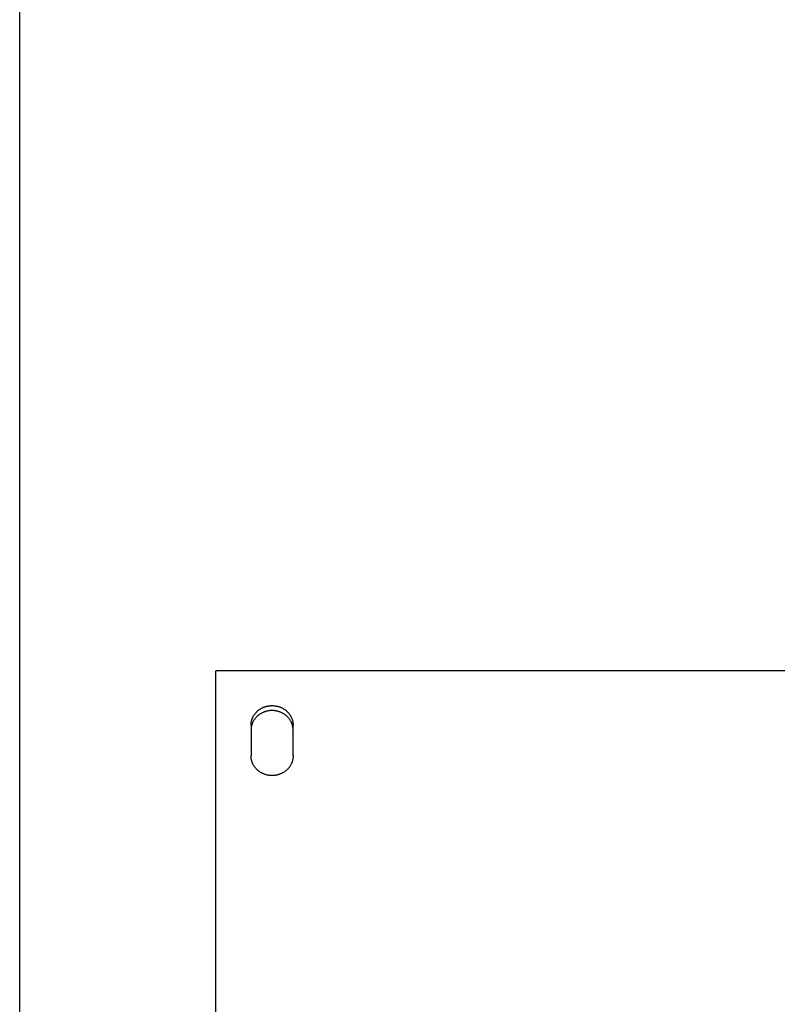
# Model space of a CAD drawing. Header units: inches. Extents: x 5 to 1128, y -85 to 748.
# Tile 103 of 256: x 187 to 197, y 304 to 317. Entities that reach past the tile are written whole.
import ezdxf

# ---------------------------------------------------------------- set-up
doc = ezdxf.new("R2010")
doc.units = ezdxf.units.IN
doc.header["$LTSCALE"] = 32
doc.header["$MEASUREMENT"] = 0
doc.layers.add('Visible (ANSI)', color=7, linetype='Continuous', lineweight=30)

msp = doc.modelspace()

# ---------------------------------------------------------------- linework, layer by layer
at = {"layer": 'Visible (ANSI)'}
for p, q in [((186.80726, 291.03536), (186.80726, 331.86164)), ((205.43226, 308.67132), (189.43226, 308.67132)), ((189.43226, 292.50722), (189.43226, 308.67132)), ((189.90101, 307.94441), (189.90101, 307.53476)), ((190.46351, 307.53476), (190.46351, 307.94441))]:
    msp.add_line(p, q, dxfattribs=at)
for points, knots in [([(189.90101, 307.94441), (189.90101, 307.949), (189.90114, 307.95358), (189.9014, 307.95816), (189.90166, 307.96274), (189.90204, 307.96731), (189.90255, 307.97187), (189.90307, 307.97643), (189.90371, 307.98098), (189.90448, 307.9855), (189.90524, 307.99003), (189.90614, 307.99454), (189.90716, 307.99902), (189.90818, 308.0035), (189.90933, 308.00796), (189.9106, 308.01239), (189.91187, 308.01681), (189.91326, 308.02121), (189.91478, 308.02557), (189.91629, 308.02992), (189.91793, 308.03424), (189.91969, 308.03852), (189.92048, 308.04044), (189.9213, 308.04235), (189.92213, 308.04425), (189.92316, 308.04659), (189.92423, 308.04891), (189.92533, 308.05122), (189.92733, 308.05541), (189.92944, 308.05954), (189.93167, 308.06362), (189.9339, 308.0677), (189.93624, 308.07173), (189.93869, 308.07569), (189.94115, 308.07966), (189.94371, 308.08357), (189.94639, 308.0874), (189.94906, 308.09124), (189.95184, 308.09502), (189.95473, 308.09872), (189.95761, 308.10243), (189.9606, 308.10606), (189.96369, 308.10962), (189.96678, 308.11317), (189.96997, 308.11665), (189.97325, 308.12006), (189.97653, 308.12346), (189.97991, 308.12678), (189.98339, 308.13002), (189.98355, 308.13017), (189.98371, 308.13032), (189.98388, 308.13047), (189.9872, 308.13355), (189.9906, 308.13655), (189.99407, 308.13947), (189.99772, 308.14253), (190.00145, 308.1455), (190.00527, 308.14838), (190.00908, 308.15126), (190.01298, 308.15405), (190.01695, 308.15674), (190.02092, 308.15943), (190.02497, 308.16202), (190.02908, 308.16451), (190.0332, 308.167), (190.03738, 308.16939), (190.04164, 308.17168), (190.04589, 308.17397), (190.0502, 308.17615), (190.05458, 308.17823), (190.05895, 308.1803), (190.06338, 308.18227), (190.06787, 308.18413), (190.07053, 308.18524), (190.07321, 308.1863), (190.07591, 308.18733), (190.07776, 308.18803), (190.07961, 308.18872), (190.08147, 308.18938), (190.08606, 308.19102), (190.09069, 308.19255), (190.09535, 308.19396), (190.10002, 308.19538), (190.10473, 308.19668), (190.10947, 308.19786), (190.11421, 308.19904), (190.11899, 308.20011), (190.12379, 308.20106), (190.12859, 308.20201), (190.13342, 308.20285), (190.13827, 308.20356), (190.14311, 308.20428), (190.14798, 308.20487), (190.15286, 308.20535), (190.15774, 308.20583), (190.16264, 308.20619), (190.16754, 308.20643), (190.17244, 308.20667), (190.17735, 308.20679), (190.18226, 308.20679), (190.18293, 308.20679), (190.1836, 308.20678), (190.18427, 308.20678), (190.18851, 308.20675), (190.19275, 308.20663), (190.19698, 308.20643), (190.20189, 308.20619), (190.20678, 308.20583), (190.21166, 308.20535), (190.21655, 308.20487), (190.22141, 308.20428), (190.22626, 308.20356), (190.23111, 308.20285), (190.23594, 308.20201), (190.24074, 308.20106), (190.24554, 308.20011), (190.25031, 308.19904), (190.25506, 308.19786), (190.2598, 308.19668), (190.2645, 308.19538), (190.26917, 308.19396), (190.27384, 308.19255), (190.27847, 308.19102), (190.28305, 308.18938), (190.28497, 308.1887), (190.28688, 308.18799), (190.28878, 308.18727), (190.29142, 308.18626), (190.29405, 308.18522), (190.29666, 308.18413), (190.30115, 308.18227), (190.30558, 308.1803), (190.30995, 308.17823), (190.31432, 308.17615), (190.31864, 308.17397), (190.32289, 308.17168), (190.32714, 308.16939), (190.33133, 308.167), (190.33544, 308.16451), (190.33956, 308.16202), (190.34361, 308.15943), (190.34758, 308.15674), (190.35155, 308.15405), (190.35544, 308.15126), (190.35926, 308.14838), (190.36307, 308.1455), (190.3668, 308.14253), (190.37046, 308.13947), (190.37245, 308.13779), (190.37443, 308.13609), (190.37637, 308.13435), (190.37798, 308.13293), (190.37957, 308.13148), (190.38114, 308.13002), (190.38461, 308.12678), (190.38799, 308.12346), (190.39127, 308.12006), (190.39456, 308.11665), (190.39775, 308.11317), (190.40084, 308.10962), (190.40393, 308.10606), (190.40691, 308.10243), (190.4098, 308.09872), (190.41268, 308.09502), (190.41547, 308.09125), (190.41814, 308.0874), (190.42081, 308.08357), (190.42338, 308.07966), (190.42583, 308.07569), (190.42829, 308.07173), (190.43063, 308.0677), (190.43286, 308.06362), (190.4346, 308.06043), (190.43627, 308.05721), (190.43787, 308.05395), (190.43832, 308.05304), (190.43876, 308.05213), (190.4392, 308.05122), (190.4412, 308.04703), (190.44307, 308.0428), (190.44483, 308.03852), (190.44659, 308.03425), (190.44823, 308.02993), (190.44975, 308.02557), (190.45126, 308.02121), (190.45266, 308.01682), (190.45393, 308.01239), (190.45508, 308.00839), (190.45612, 308.00437), (190.45707, 308.00032), (190.45717, 307.99989), (190.45727, 307.99946), (190.45737, 307.99902), (190.45839, 307.99454), (190.45928, 307.99003), (190.46005, 307.9855), (190.46082, 307.98097), (190.46146, 307.97643), (190.46197, 307.97187), (190.46249, 307.96731), (190.46287, 307.96274), (190.46313, 307.95816), (190.46338, 307.95358), (190.46351, 307.94899), (190.46351, 307.94441)], [0, 0, 0, 0, 0.03753375, 0.03753375, 0.03753375, 0.07511791, 0.07511791, 0.07511791, 0.11273262, 0.11273262, 0.11273262, 0.15035619, 0.15035619, 0.15035619, 0.18796453, 0.18796453, 0.18796453, 0.22553089, 0.22553089, 0.22553089, 0.26302586, 0.26302586, 0.26302586, 0.2798106, 0.2798106, 0.2798106, 0.30044934, 0.30044934, 0.30044934, 0.33792873, 0.33792873, 0.33792873, 0.37546152, 0.37546152, 0.37546152, 0.41302294, 0.41302294, 0.41302294, 0.45058705, 0.45058705, 0.45058705, 0.48812737, 0.48812737, 0.48812737, 0.5256175, 0.5256175, 0.5256175, 0.56303181, 0.56303181, 0.56303181, 0.56477401, 0.56477401, 0.56477401, 0.60044105, 0.60044105, 0.60044105, 0.63792676, 0.63792676, 0.63792676, 0.67545329, 0.67545329, 0.67545329, 0.71298763, 0.71298763, 0.71298763, 0.75050087, 0.75050087, 0.75050087, 0.78796941, 0.78796941, 0.78796941, 0.82537629, 0.82537629, 0.82537629, 0.84754982, 0.84754982, 0.84754982, 0.86272882, 0.86272882, 0.86272882, 0.90015553, 0.90015553, 0.90015553, 0.93764653, 0.93764653, 0.93764653, 0.97516097, 0.97516097, 0.97516097, 1.01266632, 1.01266632, 1.01266632, 1.05013871, 1.05013871, 1.05013871, 1.08756226, 1.08756226, 1.08756226, 1.12492751, 1.12492751, 1.12492751, 1.13001951, 1.13001951, 1.13001951, 1.16227609, 1.16227609, 1.16227609, 1.19968134, 1.19968134, 1.19968134, 1.23713593, 1.23713593, 1.23713593, 1.27462498, 1.27462498, 1.27462498, 1.31212556, 1.31212556, 1.31212556, 1.34960602, 1.34960602, 1.34960602, 1.38702631, 1.38702631, 1.38702631, 1.40264214, 1.40264214, 1.40264214, 1.42437437, 1.42437437, 1.42437437, 1.46177282, 1.46177282, 1.46177282, 1.49922853, 1.49922853, 1.49922853, 1.5367238, 1.5367238, 1.5367238, 1.57423437, 1.57423437, 1.57423437, 1.61173071, 1.61173071, 1.61173071, 1.64917929, 1.64917929, 1.64917929, 1.66966031, 1.66966031, 1.66966031, 1.68656443, 1.68656443, 1.68656443, 1.72400456, 1.72400456, 1.72400456, 1.76150515, 1.76150515, 1.76150515, 1.79904069, 1.79904069, 1.79904069, 1.83658493, 1.83658493, 1.83658493, 1.87411158, 1.87411158, 1.87411158, 1.91159491, 1.91159491, 1.91159491, 1.94085364, 1.94085364, 1.94085364, 1.94901384, 1.94901384, 1.94901384, 1.98644045, 1.98644045, 1.98644045, 2.02389104, 2.02389104, 2.02389104, 2.06133937, 2.06133937, 2.06133937, 2.09513944, 2.09513944, 2.09513944, 2.09876243, 2.09876243, 2.09876243, 2.13620255, 2.13620255, 2.13620255, 2.17368058, 2.17368058, 2.17368058, 2.21117397, 2.21117397, 2.21117397, 2.24866188, 2.24866188, 2.24866188, 2.24866188]), ([(190.46351, 307.87944), (190.46351, 307.884), (190.46338, 307.88857), (190.46313, 307.89312), (190.46287, 307.89768), (190.46249, 307.90223), (190.46197, 307.90677), (190.46146, 307.91131), (190.46082, 307.91583), (190.46005, 307.92034), (190.45928, 307.92484), (190.45839, 307.92933), (190.45737, 307.93379), (190.45635, 307.93825), (190.4552, 307.94269), (190.45393, 307.9471), (190.45266, 307.9515), (190.45127, 307.95587), (190.44975, 307.96022), (190.44823, 307.96455), (190.44659, 307.96885), (190.44483, 307.97311), (190.44411, 307.97487), (190.44336, 307.97662), (190.44259, 307.97836), (190.4415, 307.98084), (190.44037, 307.9833), (190.4392, 307.98574), (190.4372, 307.98991), (190.43509, 307.99403), (190.43286, 307.99809), (190.43063, 308.00215), (190.42829, 308.00616), (190.42583, 308.0101), (190.42338, 308.01405), (190.42081, 308.01794), (190.41814, 308.02176), (190.41547, 308.02558), (190.41268, 308.02934), (190.4098, 308.03303), (190.40691, 308.03671), (190.40393, 308.04033), (190.40084, 308.04387), (190.39775, 308.04741), (190.39456, 308.05087), (190.39127, 308.05426), (190.38804, 308.05759), (190.38472, 308.06084), (190.3813, 308.06402), (190.37777, 308.0673), (190.37416, 308.07048), (190.37046, 308.07358), (190.3668, 308.07663), (190.36307, 308.07959), (190.35926, 308.08245), (190.35544, 308.08532), (190.35155, 308.08809), (190.34758, 308.09077), (190.34361, 308.09344), (190.33956, 308.09602), (190.33544, 308.0985), (190.33133, 308.10098), (190.32714, 308.10336), (190.32289, 308.10564), (190.31864, 308.10791), (190.31432, 308.11009), (190.30995, 308.11215), (190.30558, 308.11422), (190.30115, 308.11618), (190.29666, 308.11803), (190.29421, 308.11904), (190.29175, 308.12002), (190.28927, 308.12097), (190.28721, 308.12175), (190.28514, 308.12252), (190.28305, 308.12326), (190.27847, 308.12489), (190.27384, 308.12641), (190.26917, 308.12782), (190.2645, 308.12922), (190.2598, 308.13052), (190.25506, 308.13169), (190.25031, 308.13287), (190.24554, 308.13394), (190.24074, 308.13488), (190.23594, 308.13583), (190.23111, 308.13666), (190.22626, 308.13737), (190.22141, 308.13808), (190.21655, 308.13868), (190.21166, 308.13915), (190.20678, 308.13963), (190.20189, 308.13998), (190.19698, 308.14022), (190.19208, 308.14046), (190.18718, 308.14058), (190.18226, 308.14058), (190.18167, 308.14058), (190.18108, 308.14058), (190.18049, 308.14058), (190.17617, 308.14055), (190.17185, 308.14043), (190.16754, 308.14022), (190.16264, 308.13998), (190.15774, 308.13963), (190.15286, 308.13915), (190.14798, 308.13868), (190.14311, 308.13808), (190.13827, 308.13737), (190.13342, 308.13666), (190.12859, 308.13583), (190.12379, 308.13488), (190.11899, 308.13394), (190.11421, 308.13287), (190.10947, 308.13169), (190.10473, 308.13052), (190.10002, 308.12922), (190.09535, 308.12782), (190.09069, 308.12641), (190.08606, 308.12489), (190.08147, 308.12326), (190.07948, 308.12255), (190.07749, 308.12182), (190.07551, 308.12106), (190.07294, 308.12009), (190.0704, 308.11908), (190.06787, 308.11803), (190.06338, 308.11618), (190.05895, 308.11422), (190.05458, 308.11215), (190.0502, 308.11009), (190.04589, 308.10791), (190.04164, 308.10564), (190.03739, 308.10336), (190.0332, 308.10098), (190.02908, 308.0985), (190.02497, 308.09602), (190.02092, 308.09344), (190.01695, 308.09077), (190.01298, 308.08809), (190.00908, 308.08532), (190.00527, 308.08245), (190.00146, 308.07959), (189.99772, 308.07663), (189.99407, 308.07358), (189.99192, 308.07178), (189.98981, 308.06996), (189.98772, 308.0681), (189.98626, 308.06681), (189.98482, 308.0655), (189.98339, 308.06417), (189.97992, 308.06095), (189.97654, 308.05764), (189.97325, 308.05426), (189.96997, 308.05087), (189.96678, 308.04741), (189.96369, 308.04387), (189.9606, 308.04033), (189.95761, 308.03671), (189.95473, 308.03303), (189.95184, 308.02934), (189.94906, 308.02558), (189.94639, 308.02176), (189.94371, 308.01794), (189.94115, 308.01405), (189.93869, 308.0101), (189.93624, 308.00616), (189.9339, 308.00215), (189.93167, 307.99809), (189.92983, 307.99474), (189.92807, 307.99135), (189.92639, 307.98793), (189.92603, 307.9872), (189.92568, 307.98647), (189.92533, 307.98574), (189.92333, 307.98158), (189.92145, 307.97736), (189.91969, 307.97311), (189.91793, 307.96885), (189.9163, 307.96455), (189.91478, 307.96022), (189.91326, 307.95588), (189.91187, 307.9515), (189.9106, 307.9471), (189.90942, 307.94303), (189.90835, 307.93893), (189.90739, 307.9348), (189.90731, 307.93447), (189.90724, 307.93413), (189.90716, 307.93379), (189.90614, 307.92933), (189.90524, 307.92484), (189.90448, 307.92034), (189.90371, 307.91583), (189.90307, 307.91131), (189.90255, 307.90677), (189.90204, 307.90223), (189.90166, 307.89768), (189.9014, 307.89312), (189.90114, 307.88857), (189.90101, 307.884), (189.90101, 307.87944)], [0, 0, 0, 0, 0.0373586, 0.0373586, 0.0373586, 0.07477011, 0.07477011, 0.07477011, 0.11221476, 0.11221476, 0.11221476, 0.14967087, 0.14967087, 0.14967087, 0.18711443, 0.18711443, 0.18711443, 0.22451872, 0.22451872, 0.22451872, 0.26185438, 0.26185438, 0.26185438, 0.27724134, 0.27724134, 0.27724134, 0.29912627, 0.29912627, 0.29912627, 0.33646374, 0.33646374, 0.33646374, 0.37386144, 0.37386144, 0.37386144, 0.41129453, 0.41129453, 0.41129453, 0.448737, 0.448737, 0.448737, 0.48616228, 0.48616228, 0.48616228, 0.52354386, 0.52354386, 0.52354386, 0.56025946, 0.56025946, 0.56025946, 0.59818206, 0.59818206, 0.59818206, 0.63559055, 0.63559055, 0.63559055, 0.67304592, 0.67304592, 0.67304592, 0.71051546, 0.71051546, 0.71051546, 0.74797052, 0.74797052, 0.74797052, 0.78538771, 0.78538771, 0.78538771, 0.82275027, 0.82275027, 0.82275027, 0.84310113, 0.84310113, 0.84310113, 0.86006908, 0.86006908, 0.86006908, 0.89746809, 0.89746809, 0.89746809, 0.93493142, 0.93493142, 0.93493142, 0.97241931, 0.97241931, 0.97241931, 1.0099003, 1.0099003, 1.0099003, 1.0473516, 1.0473516, 1.0473516, 1.08475837, 1.08475837, 1.08475837, 1.12211212, 1.12211212, 1.12211212, 1.12660907, 1.12660907, 1.12660907, 1.15945188, 1.15945188, 1.15945188, 1.19684217, 1.19684217, 1.19684217, 1.23427634, 1.23427634, 1.23427634, 1.2717406, 1.2717406, 1.2717406, 1.3092132, 1.3092132, 1.3092132, 1.34666365, 1.34666365, 1.34666365, 1.38405309, 1.38405309, 1.38405309, 1.40031655, 1.40031655, 1.40031655, 1.42136738, 1.42136738, 1.42136738, 1.45872459, 1.45872459, 1.45872459, 1.49613214, 1.49613214, 1.49613214, 1.53357217, 1.53357217, 1.53357217, 1.57102028, 1.57102028, 1.57102028, 1.60844684, 1.60844684, 1.60844684, 1.64581832, 1.64581832, 1.64581832, 1.66777801, 1.66777801, 1.66777801, 1.68311552, 1.68311552, 1.68311552, 1.72045551, 1.72045551, 1.72045551, 1.75784847, 1.75784847, 1.75784847, 1.79526903, 1.79526903, 1.79526903, 1.83269112, 1.83269112, 1.83269112, 1.87008859, 1.87008859, 1.87008859, 1.90743593, 1.90743593, 1.90743593, 1.9381946, 1.9381946, 1.9381946, 1.94471104, 1.94471104, 1.94471104, 1.98198396, 1.98198396, 1.98198396, 2.01927662, 2.01927662, 2.01927662, 2.05656246, 2.05656246, 2.05656246, 2.09100873, 2.09100873, 2.09100873, 2.09381797, 2.09381797, 2.09381797, 2.13108505, 2.13108505, 2.13108505, 2.16838813, 2.16838813, 2.16838813, 2.20570497, 2.20570497, 2.20570497, 2.243015, 2.243015, 2.243015, 2.243015]), ([(190.46351, 307.53476), (190.46351, 307.53015), (190.46338, 307.52554), (190.46313, 307.52094), (190.46287, 307.51634), (190.46249, 307.51175), (190.46197, 307.50717), (190.46146, 307.50258), (190.46082, 307.49801), (190.46005, 307.49346), (190.45928, 307.48891), (190.45839, 307.48438), (190.45737, 307.47987), (190.45635, 307.47536), (190.4552, 307.47088), (190.45393, 307.46642), (190.45266, 307.46197), (190.45127, 307.45755), (190.44975, 307.45317), (190.44823, 307.44879), (190.44659, 307.44444), (190.44483, 307.44013), (190.44404, 307.4382), (190.44323, 307.43628), (190.44239, 307.43436), (190.44136, 307.43201), (190.4403, 307.42967), (190.4392, 307.42735), (190.4372, 307.42313), (190.43509, 307.41897), (190.43286, 307.41486), (190.43063, 307.41075), (190.42829, 307.4067), (190.42583, 307.4027), (190.42338, 307.39871), (190.42081, 307.39477), (190.41814, 307.39091), (190.41547, 307.38704), (190.41268, 307.38323), (190.4098, 307.3795), (190.40692, 307.37577), (190.40393, 307.37211), (190.40084, 307.36852), (190.39775, 307.36494), (190.39456, 307.36143), (190.39127, 307.35799), (190.38799, 307.35457), (190.38461, 307.35122), (190.38114, 307.34795), (190.38098, 307.3478), (190.38081, 307.34765), (190.38065, 307.3475), (190.37733, 307.34439), (190.37393, 307.34136), (190.37046, 307.33842), (190.36681, 307.33533), (190.36307, 307.33233), (190.35926, 307.32943), (190.35544, 307.32652), (190.35155, 307.32371), (190.34758, 307.321), (190.34361, 307.31829), (190.33956, 307.31567), (190.33544, 307.31315), (190.33133, 307.31064), (190.32714, 307.30823), (190.32289, 307.30592), (190.31864, 307.30361), (190.31432, 307.30141), (190.30995, 307.29931), (190.30558, 307.29721), (190.30115, 307.29523), (190.29666, 307.29335), (190.294, 307.29223), (190.29132, 307.29115), (190.28862, 307.29012), (190.28677, 307.28941), (190.28492, 307.28872), (190.28305, 307.28804), (190.27847, 307.28639), (190.27384, 307.28485), (190.26917, 307.28342), (190.2645, 307.28199), (190.2598, 307.28068), (190.25506, 307.27948), (190.25031, 307.27829), (190.24554, 307.27721), (190.24074, 307.27625), (190.23594, 307.27529), (190.23111, 307.27445), (190.22626, 307.27373), (190.22141, 307.273), (190.21655, 307.2724), (190.21166, 307.27192), (190.20678, 307.27143), (190.20189, 307.27107), (190.19698, 307.27083), (190.19208, 307.27059), (190.18718, 307.27047), (190.18226, 307.27047), (190.18159, 307.27047), (190.18092, 307.27047), (190.18025, 307.27047), (190.17601, 307.2705), (190.17177, 307.27062), (190.16754, 307.27083), (190.16264, 307.27107), (190.15774, 307.27143), (190.15286, 307.27192), (190.14798, 307.2724), (190.14311, 307.273), (190.13827, 307.27373), (190.13342, 307.27445), (190.12859, 307.27529), (190.12379, 307.27625), (190.11899, 307.27721), (190.11421, 307.27829), (190.10947, 307.27948), (190.10473, 307.28068), (190.10002, 307.28199), (190.09535, 307.28342), (190.09069, 307.28485), (190.08606, 307.28639), (190.08147, 307.28804), (190.07956, 307.28874), (190.07765, 307.28945), (190.07575, 307.29018), (190.0731, 307.2912), (190.07048, 307.29225), (190.06787, 307.29335), (190.06338, 307.29523), (190.05895, 307.29721), (190.05458, 307.29931), (190.0502, 307.30141), (190.04589, 307.30361), (190.04164, 307.30592), (190.03739, 307.30823), (190.0332, 307.31064), (190.02908, 307.31315), (190.02497, 307.31567), (190.02092, 307.31828), (190.01695, 307.321), (190.01298, 307.32371), (190.00908, 307.32652), (190.00527, 307.32943), (190.00145, 307.33233), (189.99772, 307.33533), (189.99407, 307.33842), (189.99207, 307.34011), (189.9901, 307.34183), (189.98815, 307.34358), (189.98655, 307.34502), (189.98496, 307.34648), (189.98339, 307.34795), (189.97991, 307.35122), (189.97654, 307.35457), (189.97325, 307.35799), (189.96997, 307.36143), (189.96678, 307.36494), (189.96369, 307.36852), (189.9606, 307.37211), (189.95761, 307.37577), (189.95473, 307.3795), (189.95184, 307.38323), (189.94906, 307.38704), (189.94639, 307.39091), (189.94371, 307.39477), (189.94115, 307.39871), (189.93869, 307.4027), (189.93624, 307.4067), (189.9339, 307.41075), (189.93167, 307.41486), (189.92993, 307.41807), (189.92825, 307.42132), (189.92665, 307.4246), (189.92621, 307.42551), (189.92576, 307.42643), (189.92533, 307.42735), (189.92333, 307.43156), (189.92145, 307.43583), (189.91969, 307.44013), (189.91793, 307.44443), (189.9163, 307.44878), (189.91478, 307.45317), (189.91326, 307.45755), (189.91187, 307.46197), (189.9106, 307.46642), (189.90945, 307.47044), (189.9084, 307.47449), (189.90746, 307.47856), (189.90736, 307.479), (189.90726, 307.47943), (189.90716, 307.47987), (189.90614, 307.48438), (189.90524, 307.48891), (189.90448, 307.49346), (189.90371, 307.49802), (189.90307, 307.50259), (189.90255, 307.50717), (189.90204, 307.51175), (189.90166, 307.51634), (189.9014, 307.52094), (189.90114, 307.52554), (189.90101, 307.53015), (189.90101, 307.53476)], [0, 0, 0, 0, 0.03753375, 0.03753375, 0.03753375, 0.07511791, 0.07511791, 0.07511791, 0.11273262, 0.11273262, 0.11273262, 0.15035619, 0.15035619, 0.15035619, 0.18796453, 0.18796453, 0.18796453, 0.22553089, 0.22553089, 0.22553089, 0.26302586, 0.26302586, 0.26302586, 0.2798106, 0.2798106, 0.2798106, 0.30044934, 0.30044934, 0.30044934, 0.33792873, 0.33792873, 0.33792873, 0.37546152, 0.37546152, 0.37546152, 0.41302294, 0.41302294, 0.41302294, 0.45058705, 0.45058705, 0.45058705, 0.48812737, 0.48812737, 0.48812737, 0.5256175, 0.5256175, 0.5256175, 0.56303181, 0.56303181, 0.56303181, 0.56477401, 0.56477401, 0.56477401, 0.60044105, 0.60044105, 0.60044105, 0.63792676, 0.63792676, 0.63792676, 0.67545329, 0.67545329, 0.67545329, 0.71298763, 0.71298763, 0.71298763, 0.75050087, 0.75050087, 0.75050087, 0.78796941, 0.78796941, 0.78796941, 0.82537629, 0.82537629, 0.82537629, 0.84754982, 0.84754982, 0.84754982, 0.86272882, 0.86272882, 0.86272882, 0.90015553, 0.90015553, 0.90015553, 0.93764653, 0.93764653, 0.93764653, 0.97516097, 0.97516097, 0.97516097, 1.01266632, 1.01266632, 1.01266632, 1.05013871, 1.05013871, 1.05013871, 1.08756226, 1.08756226, 1.08756226, 1.12492751, 1.12492751, 1.12492751, 1.13001951, 1.13001951, 1.13001951, 1.16227609, 1.16227609, 1.16227609, 1.19968134, 1.19968134, 1.19968134, 1.23713593, 1.23713593, 1.23713593, 1.27462498, 1.27462498, 1.27462498, 1.31212556, 1.31212556, 1.31212556, 1.34960602, 1.34960602, 1.34960602, 1.38702631, 1.38702631, 1.38702631, 1.40264214, 1.40264214, 1.40264214, 1.42437437, 1.42437437, 1.42437437, 1.46177282, 1.46177282, 1.46177282, 1.49922853, 1.49922853, 1.49922853, 1.5367238, 1.5367238, 1.5367238, 1.57423437, 1.57423437, 1.57423437, 1.61173071, 1.61173071, 1.61173071, 1.64917929, 1.64917929, 1.64917929, 1.66966031, 1.66966031, 1.66966031, 1.68656443, 1.68656443, 1.68656443, 1.72400456, 1.72400456, 1.72400456, 1.76150515, 1.76150515, 1.76150515, 1.79904069, 1.79904069, 1.79904069, 1.83658493, 1.83658493, 1.83658493, 1.87411158, 1.87411158, 1.87411158, 1.91159491, 1.91159491, 1.91159491, 1.94085364, 1.94085364, 1.94085364, 1.94901384, 1.94901384, 1.94901384, 1.98644045, 1.98644045, 1.98644045, 2.02389104, 2.02389104, 2.02389104, 2.06133937, 2.06133937, 2.06133937, 2.09513944, 2.09513944, 2.09513944, 2.09876243, 2.09876243, 2.09876243, 2.13620255, 2.13620255, 2.13620255, 2.17368058, 2.17368058, 2.17368058, 2.21117397, 2.21117397, 2.21117397, 2.24866188, 2.24866188, 2.24866188, 2.24866188])]:
    msp.add_open_spline(points, degree=3, knots=knots, dxfattribs=at)

doc.saveas('drawing.dxf')
